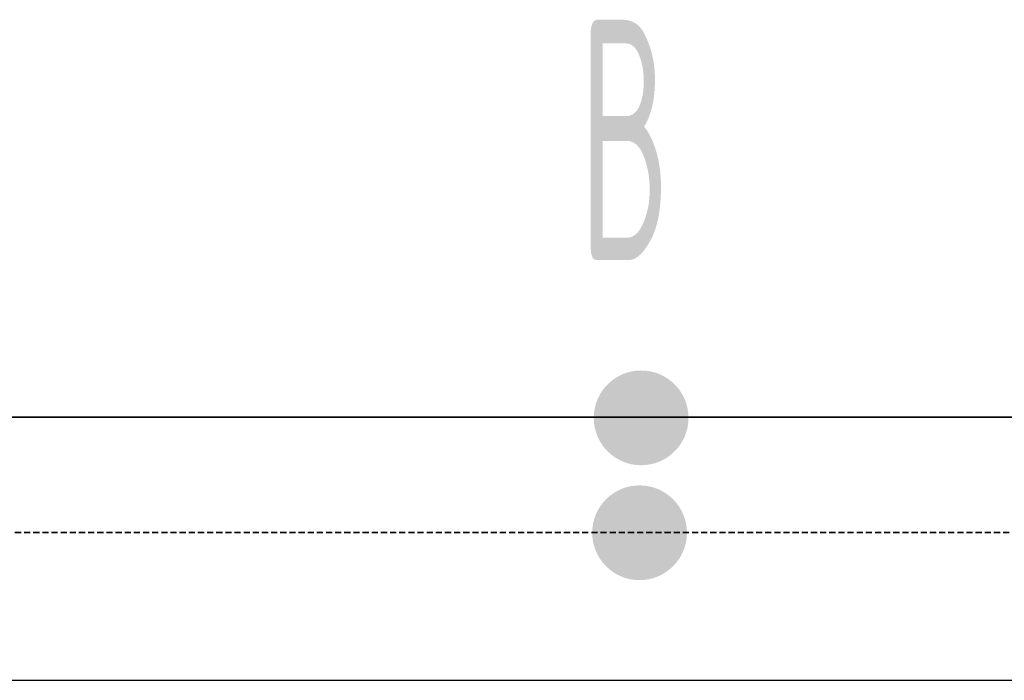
# Model space of a CAD drawing. Header units: millimetres. Extents: x 60394 to 199354, y 20895 to 166073.
# Tile 129 of 256: x 103758 to 104271, y 23695 to 24039. Entities that reach past the tile are written whole.
import ezdxf
from ezdxf.enums import TextEntityAlignment as Align

# ---------------------------------------------------------------- set-up
doc = ezdxf.new("R2010")
doc.units = ezdxf.units.MM
doc.linetypes.add('VERDECKT', pattern=[9.525, 6.35, -3.175])
for name, color, linetype, lineweight in [('JS_VYT_POPIS - OBECNĚ', 7, 'Continuous', 5), ('UT_SCHÉMA_PŘÍVOD', 10, 'Continuous', 35), ('UT_SCHÉMA_ZPÁTEČKA', 172, 'VERDECKT', 35)]:
    doc.layers.add(name, color=color, linetype=linetype, lineweight=lineweight)
doc.styles.add('VZT_POPIS', font='isocp.shx', dxfattribs={"width": 0.6, "height": 125})

msp = doc.modelspace()

# ---------------------------------------------------------------- hatches: boundary and pattern name
at = {"layer": 'UT_SCHÉMA_PŘÍVOD'}
msp.add_hatch(color=256, dxfattribs=at).paths.add_polyline_path([(104057.24, 23831.93, 1), (104106.56, 23831.93, 1)])
at = {"layer": 'UT_SCHÉMA_ZPÁTEČKA', "ltscale": 0.3}
msp.add_hatch(color=256, dxfattribs=at).paths.add_polyline_path([(104105.74, 23772.14, -1), (104056.42, 23772.14, -1)])

# ---------------------------------------------------------------- linework, layer by layer
msp.add_line((64740.61, 23695.36), (199354.39, 23695.36))
at = {"layer": 'UT_SCHÉMA_PŘÍVOD', "ltscale": 0.5}
msp.add_line((102648.84, 23832.25), (109245.65, 23832.25), dxfattribs=at)
at = {"layer": 'UT_SCHÉMA_ZPÁTEČKA', "ltscale": 0.5}
msp.add_line((102555.81, 23772.34), (109312.69, 23772.34), dxfattribs=at)

# ---------------------------------------------------------------- texts
at = {"layer": 'JS_VYT_POPIS - OBECNĚ', "style": 'VZT_POPIS', "width": 0.5}
msp.add_text('B', height=125, dxfattribs=at).set_placement((104097.45, 23976.63), align=Align.MIDDLE_RIGHT)

doc.saveas('drawing.dxf')
